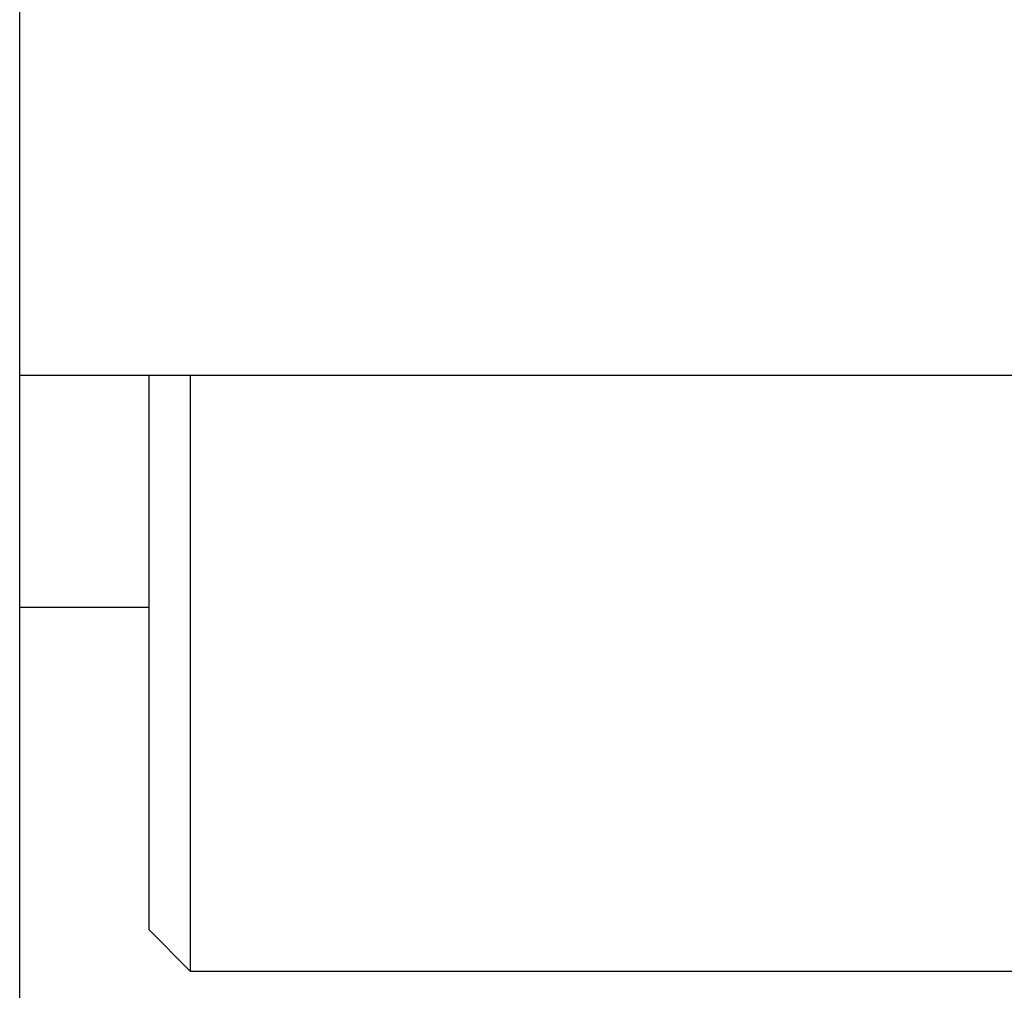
# Model space of a CAD drawing. Header units: millimetres. Extents: x 6909 to 9403, y -385 to 1379.
# Tile 133 of 142: x 8632 to 8656, y 894 to 918. Entities that reach past the tile are written whole.
import ezdxf

# ---------------------------------------------------------------- set-up
doc = ezdxf.new("R2010")
doc.units = ezdxf.units.MM

msp = doc.modelspace()

# ---------------------------------------------------------------- linework, layer by layer
for p, q in [((8632.257, 875.485), (8632.257, 954.485)), ((8632.259, 908.885), (8672.105, 908.885)), ((8635.407, 895.385), (8635.407, 908.886)), ((8636.407, 908.887), (8636.407, 894.385)), ((8632.258, 903.235), (8635.409, 903.235)), ((8635.407, 895.385), (8636.407, 894.385)), ((8636.407, 894.385), (8671.107, 894.385))]:
    msp.add_line(p, q)

doc.saveas('drawing.dxf')
